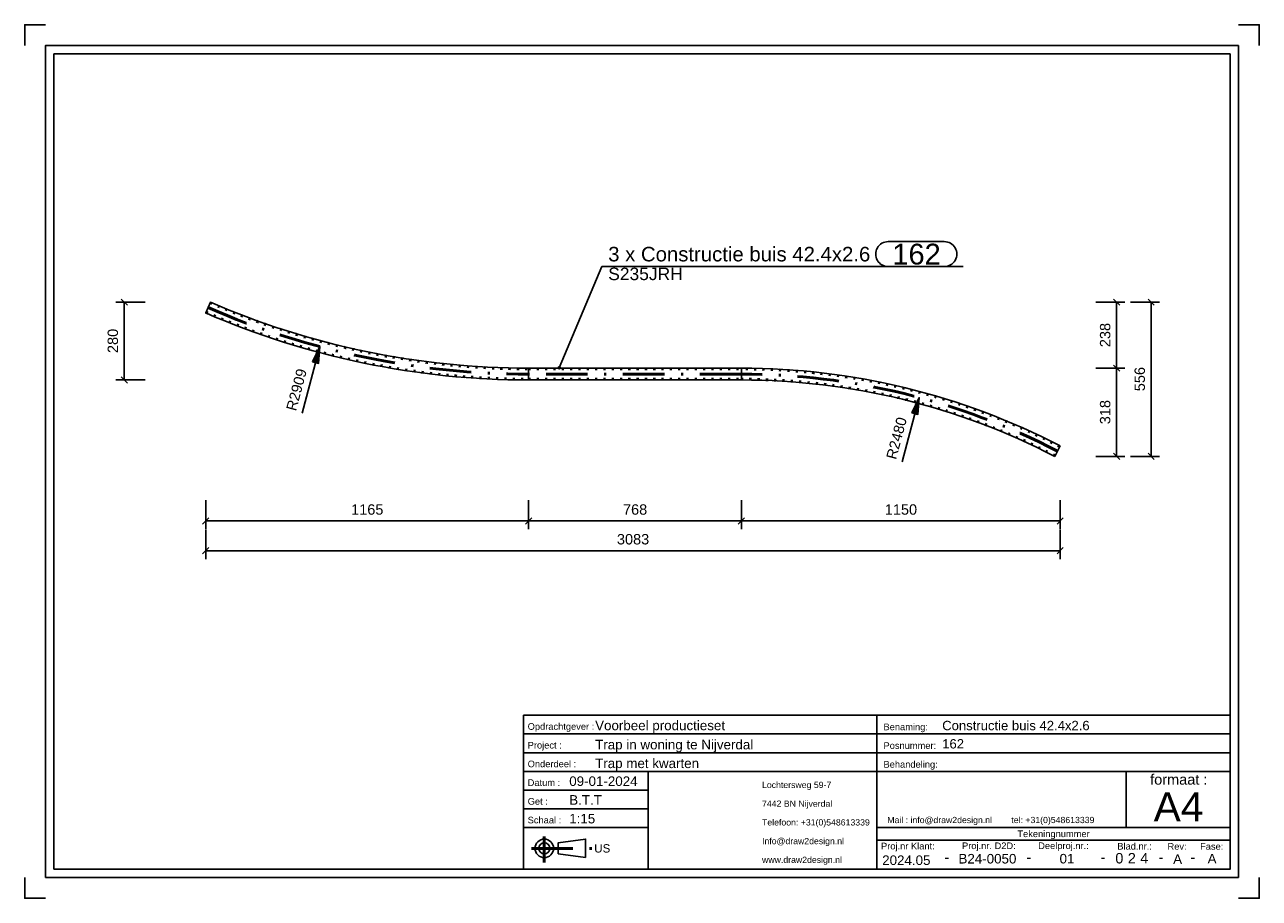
# Model space of a CAD drawing. Header units: millimetres. Extents: x 3 to 300, y -3204 to -2994.
import ezdxf
from ezdxf.enums import TextEntityAlignment as Align

# ---------------------------------------------------------------- set-up
doc = ezdxf.new("R2010")
doc.units = ezdxf.units.MM
doc.linetypes.add('DOT', pattern=[2, 0.5, -1.5])
doc.linetypes.add('STRICHPUNKT2', pattern=[18.5, 10, -4, 0.5, -4])
doc.layers.get('0').update_dxf_attribs({"linetype": 'CONTINUOUS'})
for name, color, linetype in [('DIM49', 4, 'CONTINUOUS'), ('TXT_ALL', 7, 'CONTINUOUS'), ('TXT_DIM49', 2, 'CONTINUOUS'), ('TXT_YELLOW', 2, 'CONTINUOUS')]:
    doc.layers.add(name, color=color, linetype=linetype)
doc.layers.add('LE_ALL', color=7, linetype='CONTINUOUS', lineweight=50)
doc.styles.add('ARIAL', font='arial.ttf')

# ---------------------------------------------------------------- blocks, each defined once
blk = doc.blocks.new('TFIELD_00004', base_point=(274.17, -3182.22))
at = {"layer": 'TXT_YELLOW', "style": 'ARIAL'}
blk.add_text('A4', height=7, dxfattribs=at).set_placement((274.17, -3182.22), align=Align.MIDDLE_LEFT)
blk = doc.blocks.new('FLEX_00003', base_point=(280.08, -3187.22))
blk.add_blockref('TFIELD_00004', (274.17, -3182.22))
blk = doc.blocks.new('TFIELD_00007', base_point=(210.09, -3185.4))
at = {"layer": 'TXT_YELLOW', "style": 'ARIAL'}
blk.add_text('Mail : info@draw2design.nl        tel: +31(0)548613339', height=1.5, dxfattribs=at).set_placement((210.09, -3185.4), align=Align.MIDDLE_LEFT)
blk = doc.blocks.new('FLEX_00006', base_point=(210.09, -3186.65))
blk.add_blockref('TFIELD_00007', (210.09, -3185.4))
blk = doc.blocks.new('DRAW2DESIGNLOGO_00005', base_point=(210.01, -3183.73))
blk.add_blockref('FLEX_00006', (210.09, -3186.65))
blk = doc.blocks.new('TFIELD_00011', base_point=(139.58, -3192.22))
at = {"layer": 'TXT_YELLOW', "style": 'ARIAL'}
blk.add_text('US', height=2, dxfattribs=at).set_placement((139.58, -3192.22), align=Align.MIDDLE_LEFT)
blk = doc.blocks.new('FLEX_00010', base_point=(139.58, -3192.22))
blk.add_blockref('TFIELD_00011', (139.58, -3192.22))
blk = doc.blocks.new('US_00009', base_point=(128.91, -3192.22))
blk.add_line((130.94, -3193.55), (137.5, -3194.44))
blk.add_lwpolyline([(130.94, -3193.55), (130.94, -3190.89), (137.5, -3190), (137.5, -3194.44)])
for radius in [2.22, 1.33]:
    blk.add_circle((127.58, -3192.22), radius)
at = {"layer": 'LE_ALL', "color": 1, "linetype": 'STRICHPUNKT2'}
for p, q in [((127.58, -3189.4), (127.58, -3195.63)), ((124.48, -3192.22), (139.35, -3192.22))]:
    blk.add_line(p, q, dxfattribs=at)
blk.add_blockref('FLEX_00010', (139.58, -3192.22))
blk = doc.blocks.new('TFIELD_00014', base_point=(179.96, -3194.97))
at = {"layer": 'TXT_YELLOW', "style": 'ARIAL'}
for s, p in [('Lochtersweg 59-7', (179.96, -3176.97)), ('7442 BN Nijverdal', (179.96, -3181.47)), ('Telefoon: +31(0)548613339', (179.96, -3185.97)), ('Info@draw2design.nl', (179.96, -3190.47)), ('www.draw2design.nl', (179.96, -3194.97))]:
    blk.add_text(s, height=1.5, dxfattribs=at).set_placement(p, align=Align.MIDDLE_LEFT)
blk = doc.blocks.new('FLEX_00013', base_point=(192.77, -3197.22))
blk.add_blockref('TFIELD_00014', (179.96, -3194.97))
blk = doc.blocks.new('D2D_00012', base_point=(152.83, -3195.37))
blk.add_blockref('FLEX_00013', (192.77, -3197.22))
blk = doc.blocks.new('SCHRIFE_00016', base_point=(133.58, -3177.22))
for p, q in [((122.58, -3160.22), (207.58, -3160.22)), ((207.58, -3160.22), (292.58, -3160.22)), ((207.58, -3197.22), (207.58, -3160.22)), ((292.58, -3160.22), (292.58, -3197.22)), ((122.58, -3164.72), (207.58, -3164.72)), ((207.58, -3164.72), (292.58, -3164.72)), ((122.58, -3169.22), (207.58, -3169.22)), ((207.58, -3169.22), (292.58, -3169.22)), ((122.58, -3173.72), (292.58, -3173.72)), ((152.58, -3173.72), (152.58, -3197.22)), ((267.58, -3173.72), (267.58, -3187.22)), ((152.58, -3178.22), (122.58, -3178.22)), ((152.58, -3182.72), (122.58, -3182.72)), ((152.58, -3187.22), (122.58, -3187.22)), ((292.58, -3187.22), (207.58, -3187.22)), ((292.58, -3190.22), (207.58, -3190.22))]:
    blk.add_line(p, q)
blk.add_lwpolyline([(292.58, -3197.22), (122.58, -3197.22), (122.58, -3160.22)])
at = {"layer": 'TXT_YELLOW', "style": 'ARIAL'}
for s, height, p in [('Voorbeel productieset', 2.3, (139.81, -3163.82)), ('Constructie buis 42.4x2.6', 2.25, (223.3, -3163.82)), ('Trap in woning te Nijverdal', 2.3, (139.81, -3168.42)), ('162', 2.25, (223.3, -3168.21)), ('Trap met kwarten', 2.3, (139.81, -3172.92)), ('09-01-2024', 2.3, (133.58, -3177.22)), ('B.T.T', 2.3, (133.58, -3181.72)), ('1:15', 2.3, (133.58, -3186.22))]:
    blk.add_text(s, height=height, dxfattribs=at).set_placement(p)
for s, height, p in [('2024.05', 2.3, (214.67, -3196.22)), ('-', 2.5, (224.41, -3195.56)), ('B24-0050', 2.3, (234.18, -3195.86)), ('-', 2.5, (244.15, -3195.56)), ('01', 2.3, (253.32, -3195.85)), ('-', 2.5, (261.98, -3195.56)), ('-', 2.5, (275.92, -3195.56)), ('A', 2.3, (279.93, -3195.95)), ('-', 2.5, (283.58, -3195.56)), ('A', 2.3, (288.22, -3195.85))]:
    blk.add_text(s, height=height, dxfattribs=at).set_placement(p, align=Align.CENTER)
blk = doc.blocks.new('TFIELD_00020', base_point=(270.94, -3194.59))
at = {"layer": 'TXT_ALL', "style": 'ARIAL'}
blk.add_text('4', height=2.5, dxfattribs=at).set_placement((270.94, -3194.59), align=Align.MIDDLE_LEFT)
blk = doc.blocks.new('4_00019')
blk.add_blockref('TFIELD_00020', (270.94, -3194.59))
blk = doc.blocks.new('TELLER1_00018')
blk.add_blockref('4_00019', (0, 0))
blk = doc.blocks.new('TFIELD_00023', base_point=(267.94, -3194.59))
at = {"layer": 'TXT_ALL', "style": 'ARIAL'}
blk.add_text('2', height=2.5, dxfattribs=at).set_placement((267.94, -3194.59), align=Align.MIDDLE_LEFT)
blk = doc.blocks.new('2_00022')
blk.add_blockref('TFIELD_00023', (267.94, -3194.59))
blk = doc.blocks.new('TELLER2_00021')
blk.add_blockref('2_00022', (0, 0))
blk = doc.blocks.new('TFIELD_00026', base_point=(264.94, -3194.59))
at = {"layer": 'TXT_ALL', "style": 'ARIAL'}
blk.add_text('0', height=2.5, dxfattribs=at).set_placement((264.94, -3194.59), align=Align.MIDDLE_LEFT)
blk = doc.blocks.new('0_00025')
blk.add_blockref('TFIELD_00026', (264.94, -3194.59))
blk = doc.blocks.new('TELLER3_00024')
blk.add_blockref('0_00025', (0, 0))
blk = doc.blocks.new('NL_00027', base_point=(123.58, -3163.72))
at = {"layer": 'TXT_ALL', "color": 1, "style": 'ARIAL'}
blk.add_text('Tekeningnummer', height=1.6, dxfattribs=at).set_placement((250.08, -3188.72), align=Align.MIDDLE_CENTER)
at = {"layer": 'TXT_YELLOW', "style": 'ARIAL'}
for s, p in [('Opdrachtgever :', (123.58, -3163.72)), ('Benaming:', (209.18, -3163.82)), ('Project :', (123.58, -3168.22)), ('Posnummer:', (209.18, -3168.32)), ('Onderdeel :', (123.58, -3172.72)), ('Behandeling:', (209.18, -3172.82)), ('Datum :', (123.58, -3177.22)), ('Get :', (123.58, -3181.72)), ('Schaal :', (123.58, -3186.22)), ('Proj.nr Klant:', (208.58, -3192.47)), ('Proj.nr. D2D:', (228.07, -3192.4)), ('Deelproj.nr.:', (246.39, -3192.39)), ('Blad.nr.:', (265.42, -3192.51)), ('Rev:', (277.5, -3192.55)), ('Fase:', (285.34, -3192.55))]:
    blk.add_text(s, height=1.6, dxfattribs=at).set_placement(p)
blk.add_text('formaat :', height=2.5, dxfattribs=at).set_placement((280.21, -3176.91), align=Align.CENTER)
blk = doc.blocks.new('SCHRIFE_00015')
for name, p in [('SCHRIFE_00016', (133.58, -3177.22)), ('NL_00027', (123.58, -3163.72)), ('TELLER3_00024', (0, 0)), ('TELLER2_00021', (0, 0)), ('TELLER1_00018', (0, 0))]:
    blk.add_blockref(name, p)
blk = doc.blocks.new('DINA4Q_00002', base_point=(292.58, -3001.22))
for p, q in [((294.58, -2999.22), (294.58, -3199.22)), ((9.58, -3197.22), (9.58, -3001.22)), ((9.58, -3001.22), (292.58, -3001.22)), ((7.58, -3199.22), (294.58, -3199.22))]:
    blk.add_line(p, q)
for points in [[(2.58, -2999.22), (2.58, -2994.22), (7.58, -2994.22)], [(294.58, -2994.22), (299.58, -2994.22), (299.58, -2999.22)], [(7.58, -3199.22), (7.58, -2999.22), (294.58, -2999.22)], [(292.58, -3001.22), (292.58, -3197.22), (9.58, -3197.22)], [(2.58, -3199.22), (2.58, -3204.22), (7.58, -3204.22)], [(294.58, -3204.22), (299.58, -3204.22), (299.58, -3199.22)]]:
    blk.add_lwpolyline(points)
for name, p in [('SCHRIFE_00015', (0, 0)), ('D2D_00012', (152.83, -3195.37)), ('FLEX_00003', (280.08, -3187.22)), ('DRAW2DESIGNLOGO_00005', (210.01, -3183.73)), ('US_00009', (128.91, -3192.22))]:
    blk.add_blockref(name, p)
blk = doc.blocks.new('_ZBL0005_00001')
blk.add_blockref('DINA4Q_00002', (292.58, -3001.22))
blk = doc.blocks.new('_D1', base_point=(81.11, -3112.01))
at = {"layer": 'DIM49', "color": 1}
for p, q in [((46.12, -3108.51), (46.12, -3115.51)), ((123.79, -3108.51), (123.79, -3115.51)), ((46.87, -3112.76), (45.37, -3114.26)), ((46.12, -3113.51), (123.79, -3113.51)), ((123.04, -3114.26), (124.54, -3112.76))]:
    blk.add_line(p, q, dxfattribs=at)
at = {"layer": 'TXT_DIM49', "style": 'ARIAL'}
blk.add_text('1165', height=2.5, dxfattribs=at).set_placement((81.11, -3112.01))
blk = doc.blocks.new('_D2', base_point=(146.51, -3112.01))
at = {"layer": 'DIM49', "color": 1}
for p, q in [((123.79, -3108.51), (123.79, -3115.51)), ((174.99, -3108.51), (174.99, -3115.51)), ((124.54, -3112.76), (123.04, -3114.26)), ((123.79, -3113.51), (174.99, -3113.51)), ((174.24, -3114.26), (175.74, -3112.76))]:
    blk.add_line(p, q, dxfattribs=at)
at = {"layer": 'TXT_DIM49', "style": 'ARIAL'}
blk.add_text('768', height=2.5, dxfattribs=at).set_placement((146.51, -3112.01))
blk = doc.blocks.new('_D3', base_point=(209.49, -3112.01))
at = {"layer": 'DIM49', "color": 1}
for p, q in [((174.99, -3108.51), (174.99, -3115.51)), ((251.67, -3108.51), (251.67, -3115.51)), ((175.74, -3112.76), (174.24, -3114.26)), ((174.99, -3113.51), (251.67, -3113.51)), ((250.92, -3114.26), (252.42, -3112.76))]:
    blk.add_line(p, q, dxfattribs=at)
at = {"layer": 'TXT_DIM49', "style": 'ARIAL'}
blk.add_text('1150', height=2.5, dxfattribs=at).set_placement((209.49, -3112.01))
blk = doc.blocks.new('_D4', base_point=(145.05, -3119.16))
at = {"layer": 'DIM49', "color": 1}
for p, q in [((46.12, -3115.66), (46.12, -3122.66)), ((251.67, -3115.66), (251.67, -3122.66)), ((46.87, -3119.91), (45.37, -3121.41)), ((46.12, -3120.66), (251.67, -3120.66)), ((250.92, -3121.41), (252.42, -3119.91))]:
    blk.add_line(p, q, dxfattribs=at)
at = {"layer": 'TXT_DIM49', "style": 'ARIAL'}
blk.add_text('3083', height=2.5, dxfattribs=at).set_placement((145.05, -3119.16))
blk = doc.blocks.new('SHAPE_00044', base_point=(131.17, -3076.69))
at = {"layer": 'DIM49', "color": 3}
for p, q in [((210.3, -3046.37), (223.81, -3046.37)), ((131.17, -3076.69), (141.45, -3052.37)), ((141.45, -3052.37), (228.31, -3052.37)), ((223.81, -3052.37), (210.3, -3052.37)), ((131.43, -3076.65), (130.91, -3076.65)), ((131.38, -3076.85), (130.96, -3076.85)), ((131.28, -3076.45), (131.06, -3076.45))]:
    blk.add_line(p, q, dxfattribs=at)
blk.add_lwpolyline([(131.14, -3076.95), (131.2, -3076.95), (131.27, -3076.94), (131.33, -3076.9), (131.38, -3076.86), (131.41, -3076.8), (131.43, -3076.73), (131.43, -3076.66), (131.42, -3076.59), (131.38, -3076.53), (131.33, -3076.49), (131.27, -3076.45), (131.21, -3076.43), (131.14, -3076.43), (131.07, -3076.45), (131.01, -3076.48), (130.96, -3076.53), (130.93, -3076.59), (130.91, -3076.66), (130.91, -3076.73), (130.93, -3076.79), (130.96, -3076.85), (131.01, -3076.9), (131.07, -3076.94)], close=True, dxfattribs=at)
for centre, start_param, end_param in [((210.3, -3049.37), 1.570796, 4.712389), ((223.81, -3049.37), 4.712389, 7.853982)]:
    blk.add_ellipse(centre, major_axis=(3, 0), ratio=1, start_param=start_param, end_param=end_param, dxfattribs=at)
at = {"layer": 'TXT_DIM49', "style": 'ARIAL'}
for s, height, p in [('162', 5, (211.3, -3049.37)), ('3 x Constructie buis 42.4x2.6', 3.5, (142.95, -3049.37)), ('S235JRH', 3, (142.95, -3054.12))]:
    blk.add_text(s, height=height, dxfattribs=at).set_placement(p, align=Align.MIDDLE_LEFT)
blk = doc.blocks.new('_D5', base_point=(25.03, -3073.15))
at = {"layer": 'DIM49', "color": 1}
for p, q in [((31.53, -3060.92), (24.53, -3060.92)), ((27.28, -3061.67), (25.78, -3060.17)), ((26.53, -3079.62), (26.53, -3060.92)), ((31.53, -3079.62), (24.53, -3079.62)), ((25.78, -3078.87), (27.28, -3080.37))]:
    blk.add_line(p, q, dxfattribs=at)
at = {"layer": 'TXT_DIM49', "style": 'ARIAL'}
blk.add_text('280', height=2.5, rotation=90.0002, dxfattribs=at).set_placement((25.03, -3073.15))
blk = doc.blocks.new('_D6', base_point=(263.74, -3071.74))
at = {"layer": 'DIM49', "color": 1}
for p, q in [((260.24, -3060.92), (267.24, -3060.92)), ((265.99, -3061.67), (264.49, -3060.17)), ((265.24, -3060.92), (265.24, -3076.79)), ((260.24, -3076.79), (267.24, -3076.79)), ((264.49, -3076.04), (265.99, -3077.54))]:
    blk.add_line(p, q, dxfattribs=at)
at = {"layer": 'TXT_DIM49', "style": 'ARIAL'}
blk.add_text('238', height=2.5, rotation=90.0002, dxfattribs=at).set_placement((263.74, -3071.74))
blk = doc.blocks.new('_D7', base_point=(263.74, -3090.27))
at = {"layer": 'DIM49', "color": 1}
for p, q in [((260.24, -3076.79), (267.24, -3076.79)), ((265.99, -3077.54), (264.49, -3076.04)), ((265.24, -3076.79), (265.24, -3097.98)), ((264.49, -3097.23), (265.99, -3098.73)), ((260.24, -3097.98), (267.24, -3097.98))]:
    blk.add_line(p, q, dxfattribs=at)
at = {"layer": 'TXT_DIM49', "style": 'ARIAL'}
blk.add_text('318', height=2.5, rotation=90.0002, dxfattribs=at).set_placement((263.74, -3090.27))
blk = doc.blocks.new('_D8', base_point=(272.07, -3082.33))
at = {"layer": 'DIM49', "color": 1}
for p, q in [((268.57, -3060.92), (275.57, -3060.92)), ((274.32, -3061.67), (272.82, -3060.17)), ((273.57, -3060.92), (273.57, -3097.98)), ((272.82, -3097.23), (274.32, -3098.73)), ((268.57, -3097.98), (275.57, -3097.98))]:
    blk.add_line(p, q, dxfattribs=at)
at = {"layer": 'TXT_DIM49', "style": 'ARIAL'}
blk.add_text('556', height=2.5, rotation=90.0002, dxfattribs=at).set_placement((272.07, -3082.33))
blk = doc.blocks.new('Constructie buis 42.4x2.6_00034', base_point=(123.79, -3079.45))
for p, q in [((123.79, -3076.79), (174.99, -3076.79)), ((123.79, -3079.62), (123.79, -3076.79)), ((174.99, -3079.62), (174.99, -3076.79)), ((251.67, -3095.47), (250.37, -3097.98))]:
    blk.add_line(p, q)
for points in [[(123.79, -3079.62, -0.102587), (46.12, -3063.51), (47.24, -3060.92)], [(123.79, -3079.62), (174.99, -3079.62, -0.120035), (250.37, -3097.98)]]:
    blk.add_lwpolyline(points, format="xyb")
for centre, radius, start, end in [((123.79, -2884.27), 192.52, -113.4293, -90), ((174.99, -3243.53), 166.74, 62.621, 90)]:
    blk.add_arc(centre, radius, start, end)
at = {"layer": 'LE_ALL', "color": 3, "linetype": 'DOT'}
blk.add_line((123.79, -3076.97), (174.99, -3076.97), dxfattribs=at)
blk.add_lwpolyline([(123.79, -3079.45), (174.99, -3079.45, -0.120035), (250.45, -3097.83)], format="xyb", dxfattribs=at)
for centre, radius, start, end in [((123.79, -2884.27), 192.69, -113.4293, -90), ((123.79, -2884.27), 195.17, -113.4293, -90), ((174.99, -3243.53), 166.56, 62.621, 90)]:
    blk.add_arc(centre, radius, start, end, dxfattribs=at)
for name, p in [('SHAPE_00044', (131.17, -3076.69)), ('_D5', (25.03, -3073.15)), ('_D6', (263.74, -3071.74)), ('_D8', (272.07, -3082.33)), ('_D7', (263.74, -3090.27)), ('_D1', (81.11, -3112.01)), ('_D2', (146.51, -3112.01)), ('_D3', (209.49, -3112.01)), ('_D4', (145.05, -3119.16))]:
    blk.add_blockref(name, p)
blk = doc.blocks.new('Constructie buis 42.4x2.6_00033')
blk.add_blockref('Constructie buis 42.4x2.6_00034', (123.79, -3079.45))
blk = doc.blocks.new('Muurleuning_00032')
blk.add_blockref('Constructie buis 42.4x2.6_00033', (0, 0))
blk = doc.blocks.new('BNR 14_00031')
blk.add_blockref('Muurleuning_00032', (0, 0))
blk = doc.blocks.new('_D9', base_point=(67.85, -3087.24))
at = {"layer": 'DIM49', "color": 1}
for p, q in [((73.59, -3071.6), (69.3, -3087.63)), ((72.56, -3073.76), (73.43, -3073.76)), ((72.66, -3073.56), (73.44, -3073.56)), ((72.75, -3073.36), (73.46, -3073.36)), ((72.85, -3073.16), (73.48, -3073.16)), ((72.94, -3072.96), (73.49, -3072.96)), ((73.04, -3072.76), (73.51, -3072.76)), ((73.14, -3072.56), (73.52, -3072.56)), ((73.23, -3072.36), (73.54, -3072.36)), ((73.33, -3072.16), (73.55, -3072.16)), ((73.42, -3071.96), (73.57, -3071.96)), ((73.52, -3071.76), (73.58, -3071.76)), ((71.89, -3075.16), (73.32, -3075.16)), ((71.98, -3074.96), (73.34, -3074.96)), ((72.08, -3074.76), (73.35, -3074.76)), ((73.31, -3075.36), (72.16, -3075.36)), ((72.18, -3074.56), (73.37, -3074.56)), ((72.27, -3074.36), (73.38, -3074.36)), ((72.37, -3074.16), (73.4, -3074.16)), ((72.46, -3073.96), (73.41, -3073.96)), ((73.29, -3075.56), (72.91, -3075.56))]:
    blk.add_line(p, q, dxfattribs=at)
blk.add_lwpolyline([(71.84, -3075.27), (73.59, -3071.6), (73.28, -3075.66)], close=True, dxfattribs=at)
at = {"layer": 'TXT_DIM49', "style": 'ARIAL'}
for s, p in [('2909', (68.49, -3084.84)), ('R', (67.85, -3087.24))]:
    blk.add_text(s, height=2.5, rotation=75.0002, dxfattribs=at).set_placement(p)
blk = doc.blocks.new('_D10', base_point=(212.19, -3098.9))
at = {"layer": 'DIM49', "color": 1}
for p, q in [((213.64, -3099.29), (217.78, -3083.84)), ((216.84, -3085.8), (217.63, -3085.8)), ((216.93, -3085.6), (217.64, -3085.6)), ((217.03, -3085.4), (217.66, -3085.4)), ((217.13, -3085.2), (217.67, -3085.2)), ((217.22, -3085), (217.69, -3085)), ((217.32, -3084.8), (217.7, -3084.8)), ((217.41, -3084.6), (217.72, -3084.6)), ((217.51, -3084.4), (217.73, -3084.4)), ((217.61, -3084.2), (217.75, -3084.2)), ((217.7, -3084), (217.76, -3084)), ((216.07, -3087.4), (217.5, -3087.4)), ((216.17, -3087.2), (217.52, -3087.2)), ((216.26, -3087), (217.53, -3087)), ((217.49, -3087.6), (216.35, -3087.6)), ((216.36, -3086.8), (217.55, -3086.8)), ((216.45, -3086.6), (217.57, -3086.6)), ((216.55, -3086.4), (217.58, -3086.4)), ((216.65, -3086.2), (217.6, -3086.2)), ((216.74, -3086), (217.61, -3086)), ((217.47, -3087.8), (217.09, -3087.8))]:
    blk.add_line(p, q, dxfattribs=at)
blk.add_lwpolyline([(216.02, -3087.51), (217.78, -3083.84), (217.47, -3087.9)], close=True, dxfattribs=at)
at = {"layer": 'TXT_DIM49', "style": 'ARIAL'}
for s, p in [('2480', (212.83, -3096.49)), ('R', (212.19, -3098.9))]:
    blk.add_text(s, height=2.5, rotation=75.0002, dxfattribs=at).set_placement(p)
blk = doc.blocks.new('162_00036', base_point=(251.02, -3096.72))
at = {"layer": 'LE_ALL', "color": 1, "linetype": 'STRICHPUNKT2'}
blk.add_lwpolyline([(251.02, -3096.72, 0.120035), (174.99, -3078.21), (123.79, -3078.21, -0.102587), (46.68, -3062.22)], format="xyb", dxfattribs=at)
for name, p in [('_D9', (67.85, -3087.24)), ('_D10', (212.19, -3098.9))]:
    blk.add_blockref(name, p)
blk = doc.blocks.new('162_00035')
blk.add_blockref('162_00036', (251.02, -3096.72))
blk = doc.blocks.new('Breda_00030')
for name in ['BNR 14_00031', '162_00035']:
    blk.add_blockref(name, (0, 0))
blk = doc.blocks.new('_A3D0008_00029')
blk.add_blockref('Breda_00030', (0, 0))
blk = doc.blocks.new('_ANS0008_00028')
blk.add_blockref('_A3D0008_00029', (0, 0))

msp = doc.modelspace()

# ---------------------------------------------------------------- block references
for name in ['_ZBL0005_00001', '_ANS0008_00028']:
    msp.add_blockref(name, (0, 0))

doc.saveas('drawing.dxf')
